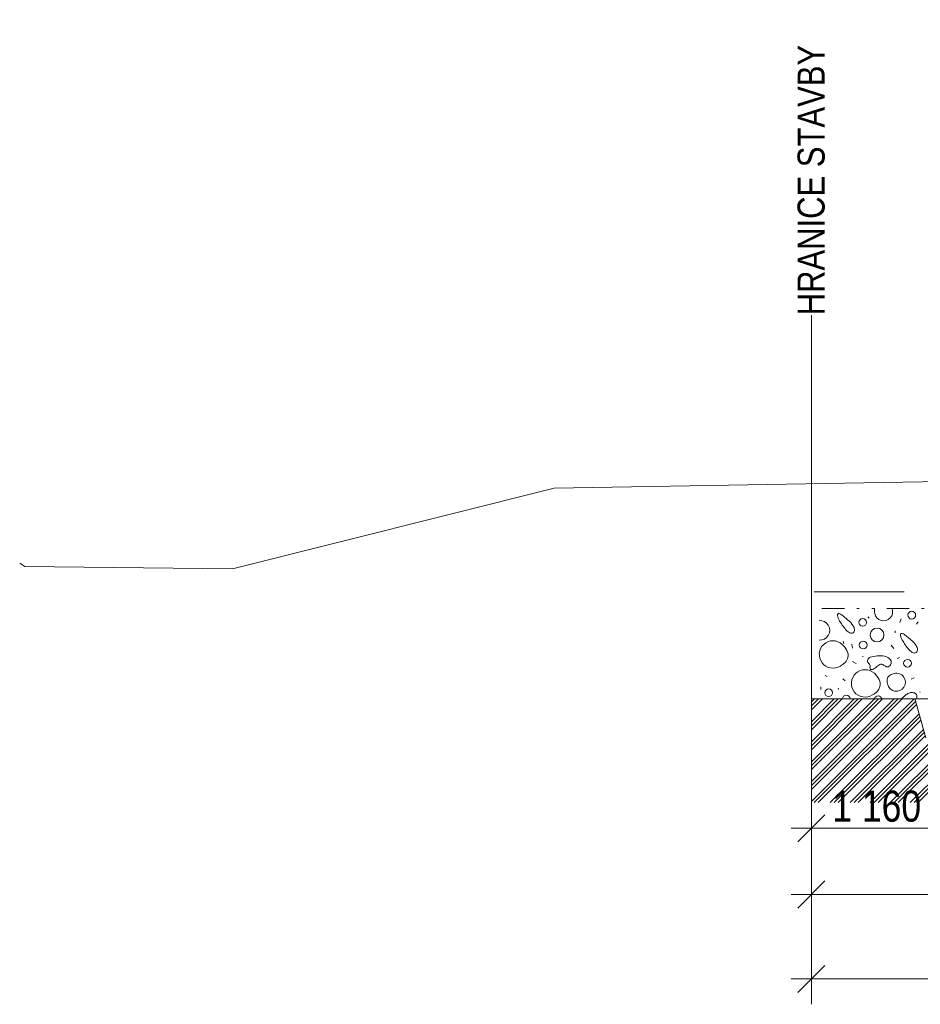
# Model space of a CAD drawing. Header units: millimetres. Extents: x -479461597 to -478645968, y -1101060132 to -1100898045.
# Tile 74 of 145: x -479036265 to -479028280, y -1101059430 to -1101050700. Entities that reach past the tile are written whole.
import ezdxf

# ---------------------------------------------------------------- set-up
doc = ezdxf.new("R2010")
doc.units = ezdxf.units.MM
doc.header["$MEASUREMENT"] = 0
for name, pattern in [('Wipeout_Contour', [1000, 0, -1000]), ('Čerchovaná se dvěma tečkami', [575, 200, -110, 22.5, -110, 22.5, -110]), ('Čárkovaná L', [1300, 800, -500])]:
    doc.linetypes.add(name, pattern=pattern)
for name, color, linetype, lineweight, true_color in [('2D prvky - čary _Pero_č.__15', 7, 'Continuous', 13, 0xc3457e), ('Bourané_2D prvky - vyplně_Pero_č.__40', 7, 'Continuous', 13, 0xc9ca94), ('Bourané_Konstrukce - základy výkop_Pero_č.__109', 7, 'Continuous', 13, 0x6da3d7), ('Kóty - SP_Pero_č.__25', 7, 'Continuous', 13, 0x1a4f6e), ('Kóty - SP_Pero_č.__45', 7, 'Continuous', 13, 0x1a4f6e), ('Kóty - SP_Pero_č.__85', 7, 'Continuous', 13, 0x1a4f6e), ('Situace - terén HTU_Pero_č.__186', 7, 'Continuous', 20, 0x7b0011), ('Situace - terén PT_Pero_č.__190', 7, 'Continuous', 20, 0x6d6f03)]:
    doc.layers.add(name, color=color, linetype=linetype, lineweight=lineweight, true_color=true_color)
doc.layers.add('Anotace - SP_Pero_č.__1', color=7, linetype='Continuous', lineweight=13)
doc.layers.add('Konstrukce - základy podsyp_Pero_č.__96', color=124, linetype='Continuous', lineweight=13)
for name, color, linetype in [('Bourané_2D prvky - vyplně', 7, 'Continuous'), ('Kóty - SP', 7, 'Continuous'), ('Situace - terén PT', 7, 'Continuous')]:
    doc.layers.add(name, color=color, linetype=linetype)
doc.styles.add('GENERATED_STYLE_5', font='txt')
doc.linetypes.add('cara rezu', pattern='A,0,[7,20-026-4_02.1.10- 02 Situace HTU1.Shx,S=6.349206,R=0,X=0,Y=0],-800,0', length=800)
doc.dimstyles.new('GENERATED_STYLE__1', dxfattribs={"dimtxt": 275, "dimasz": 228, "dimexe": 0.18, "dimexo": 400, "dimgap": 0.09, "dimtad": 1, "dimtih": 1, "dimtoh": 1, "dimdec": 0, "dimzin": 0, "dimdsep": 46, "dimtxsty": 'GENERATED_STYLE_5', "dimblk": 'ARROWHEAD_6', "dimblk1": 'ARROWHEAD_6', "dimblk2": 'ARROWHEAD_6', "dimcen": 0.09, "dimclrd": 256, "dimclre": 256, "dimclrt": 256, "dimazin": 0, "dimtfac": 1, "dimtdec": 4, "dimtmove": 0, "dimatfit": 3, "dimfxl": 1, "dimtolj": 1, "dimtzin": 0, "dimarcsym": 0})

# ---------------------------------------------------------------- blocks, each defined once
blk = doc.blocks.new('*X114', base_point=(-479016584.6, -1101055471.5))
at = {"layer": 'Bourané_2D prvky - vyplně_Pero_č.__40', "color": 9, "linetype": 'Continuous', "lineweight": 13, "true_color": 0xc9ca94}
for p, q in [((-479028745.7, -1101055994.2), (-479028733.9, -1101056006)), ((-479028449.7, -1101056013.1), (-479028461.5, -1101056043.9)), ((-479028314.6, -1101056060.5), (-479028300.4, -1101056039.2)), ((-479028504.1, -1101056119.7), (-479028504.1, -1101056136.3)), ((-479028963.6, -1101056209.7), (-479028958.9, -1101056233.4)), ((-479028887.8, -1101056235.8), (-479028880.7, -1101056271.3)), ((-479028516, -1101056276), (-479028539.7, -1101056245.2)), ((-479028881, -1101056389.1), (-479028850.2, -1101056408)), ((-479028793.1, -1101056344.7), (-479028786, -1101056344.7)), ((-479028485.2, -1101056363.7), (-479028463.9, -1101056354.2)), ((-479029124, -1101056513.4), (-479029107.3, -1101056524.1)), ((-479028966, -1101056542.8), (-479028947.1, -1101056561.7)), ((-479028335.6, -1101056533.7), (-479028361.6, -1101056547.9)), ((-479029162.6, -1101056637.5), (-479029162.6, -1101056613.8)), ((-479029008.6, -1101056639.9), (-479029006.3, -1101056628.1)), ((-479028281, -1101056666), (-479028283.4, -1101056658.9))]:
    blk.add_line(p, q, dxfattribs=at)
for centre, radius in [((-479028356, -1101055979.2), 34.3), ((-479028790.9, -1101056043.7), 34.3), ((-479028663.8, -1101056155.2), 61.2), ((-479028786.8, -1101056244), 34.3), ((-479028393.8, -1101056405.7), 34.3), ((-479029092.8, -1101056667.4), 34.3)]:
    blk.add_circle(centre, radius, dxfattribs=at)
for centre, radius, start, end in [((-479028979.1, -1101055981), 35.1, 166.99162, 187.79059), ((-479028934.3, -1101055976.7), 80.1, 186.42962, 206.15703), ((-479029001.2, -1101055976.1), 12.4, 144.58124, 165.79236), ((-479029004.8, -1101055973.7), 8.15, 116.44249, 143.74637), ((-479029004.3, -1101055975.3), 9.77, 91.58784, 115.1953), ((-479029004, -1101055983.4), 17.9, 76.26222, 91.63398), ((-479029011.6, -1101056011.8), 47.3, 60.09228, 75.56108), ((-479029089.2, -1101056147.8), 203.9, 49.77705, 60.23921), ((-479028627.7, -1101055935.3), 60.4, 166.82651, 183.23471), ((-479028548.2, -1101055930.8), 140, 183.20947, 193.73016), ((-479028605.6, -1101055949.6), 79.9, 190.42819, 20.56996), ((-479029169.8, -1101056114.2), 86.5, 265.09167, 94.90833), ((-479028799.9, -1101055910), 230.1, 206.33038, 213.62436), ((-479028603.1, -1101055809.4), 450.4, 210.40568, 222.59648), ((-479029544.8, -1101056713.5), 930.2, 47.97476, 50.84929), ((-479029063.3, -1101056198), 225.2, 33.83427, 51.18662), ((-479028943.2, -1101056116), 79.8, 6.38135, 32.97964), ((-479028861.2, -1101056047.4), 99.3, 222.37116, 243.06329), ((-479028891.9, -1101056108.2), 31.2, 242.60519, 300.24019), ((-479028893.6, -1101056110.7), 30, 305.49207, 6.90343), ((-479028420.5, -1101056156.5), 35.1, 166.99162, 187.79059), ((-479028375.7, -1101056152.3), 80.1, 186.42962, 206.15703), ((-479028442.6, -1101056151.7), 12.4, 144.58124, 165.79236), ((-479028446.2, -1101056149.3), 8.15, 116.44249, 143.74637), ((-479028445.7, -1101056150.8), 9.77, 91.58784, 115.1953), ((-479028445.4, -1101056158.9), 17.9, 76.26222, 91.63398), ((-479028453, -1101056187.3), 47.3, 60.09228, 75.56108), ((-479028530.6, -1101056323.4), 203.9, 49.77705, 60.23921), ((-479029054.6, -1101056328), 121.6, 47.44539, 302.61512), ((-479029108.8, -1101056386), 201, 27.73941, 47.25688), ((-479028241.3, -1101056085.5), 230.1, 206.33038, 213.62436), ((-479028044.4, -1101055985), 450.4, 210.40568, 222.59648), ((-479028986.2, -1101056889), 930.2, 47.97476, 50.84929), ((-479028504.6, -1101056373.5), 225.2, 33.83427, 51.18662), ((-479028384.5, -1101056291.6), 79.8, 6.38135, 32.97964), ((-479029012.7, -1101056335.7), 92.5, 347.76658, 27.85068), ((-479028637.4, -1101056520.3), 181.1, 76.98482, 98.41911), ((-479028302.6, -1101056222.9), 99.3, 222.37116, 243.06329), ((-479028333.3, -1101056283.8), 31.2, 242.60519, 300.24019), ((-479028335, -1101056286.3), 30, 305.49207, 6.90343), ((-479029088.5, -1101056256.8), 200.1, 299.80292, 314.81337), ((-479029015.3, -1101056330.4), 96.3, 314.77786, 344.99612), ((-479028717, -1101056382.8), 31.5, 102.33238, 221.66579), ((-479028806.9, -1101056470.2), 93.8, 36.34422, 45.05059), ((-479028755.4, -1101056432.1), 29.8, 9.2485, 36.04485), ((-479028777.4, -1101056432.6), 51.7, 352.80345, 5.8388), ((-479028608.8, -1101056814.8), 476.8, 96.62587, 103.9434), ((-479028558.2, -1101056550), 157.3, 125.17662, 133.36956), ((-479028625.7, -1101056453.4), 39.5, 96.38752, 125.85484), ((-479028628.3, -1101056445.6), 31.5, 62.29017, 93.16723), ((-479028657.1, -1101056498.6), 91.8, 52.69594, 61.7729), ((-479028539.5, -1101056343.4), 102.9, 232.99345, 240.45597), ((-479028625.8, -1101056459.4), 119.2, 60.58312, 75.82357), ((-479028574.5, -1101056401.6), 35.8, 269.51744, 328.79179), ((-479028600.4, -1101056417), 69.8, 37.64751, 61.59738), ((-479028577.8, -1101056398.2), 40.4, 327.0376, 36.12094), ((-479028770.3, -1101056584.6), 121.6, 47.44539, 302.61512), ((-479028681.5, -1101056445.2), 45.1, 172.11009, 189.08744), ((-479028711.1, -1101056449.7), 15.1, 189.97096, 219.94545), ((-479028714.7, -1101056452.2), 10.8, 222.4728, 257.54629), ((-479028713.4, -1101056444.5), 18.5, 258.52372, 281.52951), ((-479028717.3, -1101056422.9), 40.5, 280.79529, 293.53627), ((-479028756.2, -1101056344.4), 128.1, 295.46694, 314.57351), ((-479028824.5, -1101056642.7), 201, 27.73941, 47.25688), ((-479028572.9, -1101056401.9), 35.6, 240.83218, 267.00649), ((-479028492.9, -1101056573.9), 79.9, 190.42819, 104.62943), ((-479028518.3, -1101056561.2), 57.9, 120.7918, 156.66705), ((-479028475.8, -1101056631.9), 140.5, 105.38214, 120.90768), ((-479028728.4, -1101056592.3), 92.5, 347.76658, 27.85068), ((-479028515, -1101056559.5), 60.4, 159.35742, 183.23471), ((-479028435.6, -1101056555.1), 140, 183.20947, 193.73016), ((-479028936.7, -1101056722.4), 34.3, 1.67684, 178.32316), ((-479028804.3, -1101056513.4), 200.1, 299.80292, 314.81337), ((-479028731.1, -1101056587), 96.3, 314.77786, 344.99612), ((-479028285.1, -1101056852.7), 207.1, 122.84273, 132.36955), ((-479028350.5, -1101056751.3), 86.5, 100.49602, 122.88251), ((-479028355.2, -1101056725.7), 60.4, 68.66458, 100.54861), ((-479028346.4, -1101056703.5), 36.5, 19.35089, 68.79016), ((-479028655, -1101056729.3), 34.3, 13.42393, 166.57607), ((-479028258.2, -1101056898.8), 259.5, 129.90161, 136.85958), ((-479028377.2, -1101056691.2), 68.8, 334.00243, 341.10531), ((-479028346.5, -1101056702.2), 36.2, 341.89835, 17.40087)]:
    blk.add_arc(centre, radius, start, end, dxfattribs=at)
blk = doc.blocks.new('výplň_3_4', base_point=(-479016584.6, -1101055471.5))
at = {"color": 254, "linetype": 'Wipeout_Contour', "lineweight": 0, "ltscale": 8405097351.731508}
blk.add_wipeout([(-479029177.2, -1101056721.4), (-478991622, -1101056721.4), (-478955191.5, -1101056718.9), (-478954585.1, -1101056621.5), (-478954235.1, -1101056271.5), (-478954235.1, -1101055921.5), (-479029177.2, -1101055921.5)], dxfattribs=at).dxf.layer = 'Bourané_2D prvky - vyplně'
at = {"layer": 'Bourané_2D prvky - vyplně_Pero_č.__40', "color": 9, "linetype": 'Continuous', "lineweight": 13, "true_color": 0xc9ca94}
blk.add_blockref('*X114', (-479016584.6, -1101055471.5), dxfattribs=at)
blk = doc.blocks.new('Řez_23_4', base_point=(-479016584.6, -1101055471.5))
at = {"layer": 'Situace - terén PT_Pero_č.__190', "color": 66, "linetype": 'Continuous', "lineweight": 20, "true_color": 0x6d6f03}
blk.add_line((-479036218.6, -1101055548.6), (-479036265.3, -1101055518.6), dxfattribs=at)
at = {"layer": 'Situace - terén PT_Pero_č.__190', "color": 66, "linetype": 'Continuous', "lineweight": 20, "true_color": 0x6d6f03, "flags": 128}
blk.add_lwpolyline([(-478991612.8, -1101053612.6), (-478995603.9, -1101053602.8), (-478998453.8, -1101053646.5), (-479000300.7, -1101053636.2), (-479001848.6, -1101053719.5), (-479009801, -1101053826.7), (-479012441.2, -1101053879.7), (-479013086.2, -1101053889.1), (-479017170.2, -1101054013.9), (-479019860.5, -1101054033.7), (-479023834.2, -1101054071.9), (-479025933.3, -1101054059.4), (-479027748.3, -1101054788.1), (-479031526.8, -1101054854.9), (-479034377.9, -1101055568.5), (-479036218.6, -1101055548.6)], dxfattribs=at)
blk = doc.blocks.new('*D148', base_point=(-479016584.6, -1101055471.5))
at = {"layer": 'Kóty - SP_Pero_č.__45', "color": 146, "linetype": 'Continuous', "lineweight": 13, "true_color": 0x1a4f6e}
for p, q in [((-479029125.5, -1101058336.4), (-479029365.5, -1101058576.4)), ((-478952255.1, -1101058576.4), (-478952015.1, -1101058336.4))]:
    blk.add_line(p, q, dxfattribs=at)
at = {"layer": 'Kóty - SP_Pero_č.__85', "color": 146, "linetype": 'Continuous', "lineweight": 13, "true_color": 0x1a4f6e}
for p, q in [((-478952135.1, -1101058681.4), (-478952135.1, -1101058056.4)), ((-479029245.5, -1101058856.4), (-479029245.5, -1101058231.4)), ((-479029425.5, -1101058456.4), (-479029245.5, -1101058456.4)), ((-479029245.5, -1101058456.4), (-478952135.1, -1101058456.4)), ((-478952135.1, -1101058456.4), (-478951955.1, -1101058456.4))]:
    blk.add_line(p, q, dxfattribs=at)
at = {"layer": 'Kóty - SP_Pero_č.__25', "color": 146, "lineweight": 13, "true_color": 0x1a4f6e, "insert": (-478991174.3, -1101058401.4), "char_height": 275, "attachment_point": 7, "style": 'GENERATED_STYLE_5'}
blk.add_mtext('\\A1;{\\pql;\\fArial Narrow|b0|i0|c238|p34;77\xa0110}', dxfattribs=at)
blk = doc.blocks.new('ARROWHEAD_6')
at = {"color": 0, "linetype": 'Continuous', "lineweight": 0}
for p, q in [((-0.5, -0.5), (0.5, 0.5)), ((0, 0), (-1, 0))]:
    blk.add_line(p, q, dxfattribs=at)
blk = doc.blocks.new('*D149', base_point=(-479016584.6, -1101055471.5))
at = {"layer": 'Kóty - SP_Pero_č.__45', "color": 146, "linetype": 'Continuous', "lineweight": 13, "true_color": 0x1a4f6e}
for p, q in [((-479029125.5, -1101057749), (-479029365.5, -1101057989)), ((-479027965.3, -1101057749), (-479028205.3, -1101057989))]:
    blk.add_line(p, q, dxfattribs=at)
at = {"layer": 'Kóty - SP_Pero_č.__85', "color": 146, "linetype": 'Continuous', "lineweight": 13, "true_color": 0x1a4f6e}
for p, q in [((-479028085.3, -1101058094), (-479028085.3, -1101057469)), ((-479029245.5, -1101058269), (-479029245.5, -1101057644)), ((-479029425.5, -1101057869), (-479029245.5, -1101057869)), ((-479029245.5, -1101057869), (-479028085.3, -1101057869)), ((-479028085.3, -1101057869), (-478991759.8, -1101057869))]:
    blk.add_line(p, q, dxfattribs=at)
at = {"layer": 'Kóty - SP_Pero_č.__25', "color": 146, "lineweight": 13, "true_color": 0x1a4f6e, "insert": (-479029061.4, -1101057814), "char_height": 275, "attachment_point": 7, "style": 'GENERATED_STYLE_5'}
blk.add_mtext('\\A1;{\\pql;\\fArial Narrow|b0|i0|c238|p34;1\xa0160}', dxfattribs=at)
blk = doc.blocks.new('*D158', base_point=(-479016584.6, -1101055471.5))
at = {"layer": 'Kóty - SP_Pero_č.__45', "color": 146, "linetype": 'Continuous', "lineweight": 13, "true_color": 0x1a4f6e}
for p, q in [((-479029125.5, -1101059084.7), (-479029365.5, -1101059324.7)), ((-479016214.6, -1101059324.7), (-479015974.6, -1101059084.7))]:
    blk.add_line(p, q, dxfattribs=at)
at = {"layer": 'Kóty - SP_Pero_č.__85', "color": 146, "linetype": 'Continuous', "lineweight": 13, "true_color": 0x1a4f6e}
for p, q in [((-479029245.5, -1101059429.7), (-479029245.5, -1101058804.7)), ((-479016094.6, -1101059429.7), (-479016094.6, -1101058804.7)), ((-479029425.5, -1101059204.7), (-479029245.5, -1101059204.7)), ((-479029245.5, -1101059204.7), (-479016094.6, -1101059204.7)), ((-479016094.6, -1101059204.7), (-479015914.6, -1101059204.7))]:
    blk.add_line(p, q, dxfattribs=at)
at = {"layer": 'Kóty - SP_Pero_č.__25', "color": 146, "lineweight": 13, "true_color": 0x1a4f6e, "insert": (-479023154, -1101059149.7), "char_height": 275, "attachment_point": 7, "style": 'GENERATED_STYLE_5'}
blk.add_mtext('\\A1;{\\pql;\\fArial Narrow|b0|i0|c238|p34;13 150}', dxfattribs=at)

msp = doc.modelspace()

# ---------------------------------------------------------------- block references
at = {"layer": 'Bourané_2D prvky - vyplně_Pero_č.__40', "color": 9, "linetype": 'Continuous', "lineweight": 13, "true_color": 0xc9ca94}
msp.add_blockref('výplň_3_4', (-479016584.6, -1101055471.5), dxfattribs=at)

# ---------------------------------------------------------------- texts
at = {"layer": 'Anotace - SP_Pero_č.__1', "color": 7, "linetype": 'Continuous', "lineweight": 13, "insert": (-479029247.1, -1101053320.8), "char_height": 240, "attachment_point": 4, "rotation": 90, "style": 'GENERATED_STYLE_5'}
msp.add_mtext('\\A1;{\\pql;\\fArial Narrow|b0|i0|c238|p34;HRANICE STAVBY}', dxfattribs=at)

# ---------------------------------------------------------------- next in the draw order: wipeouts: each hides what was drawn before it
at = {"color": 254, "linetype": 'Wipeout_Contour', "lineweight": 0, "ltscale": 26416046955.85198}
msp.add_wipeout([(-479029245.6, -1101056721.4), (-479028326.9, -1101056724.1), (-479028232.2, -1101057068.5), (-479028085.4, -1101057068.5), (-479027937.9, -1101057068.5), (-479027843.6, -1101056725.6), (-478992001.4, -1101056723.5), (-478991905.9, -1101057071), (-478991608, -1101057071), (-478991512.4, -1101056723.4), (-478955677.4, -1101056721.4), (-478955582.7, -1101057071.5), (-478955424.3, -1101057071.5), (-478955288.5, -1101057071.5), (-478955190.8, -1101056714.9), (-478952675.9, -1101056637.8), (-478952135.1, -1101056621.5), (-478952135.1, -1101055771.5), (-478951119.9, -1101054324.9), (-478943743.3, -1101054992.4), (-478943743.5, -1101057647.8), (-479029245.7, -1101057641.8)], dxfattribs=at).dxf.layer = 'Bourané_2D prvky - vyplně'

# ---------------------------------------------------------------- next in the draw order: hatches: boundary and pattern name
at = {"layer": 'Bourané_2D prvky - vyplně_Pero_č.__40', "linetype": 'Continuous', "lineweight": 13, "true_color": 0xc9ca94}
h = msp.add_hatch(dxfattribs=at)
h.set_pattern_fill('Zemina___původní_0004', color=9, style=0, pattern_type=2)
h.set_pattern_definition([(45, (-479016584.6, -1101055471.49), (-88.38835, 88.38835), []), (45, (-479016602.28, -1101055453.82), (-88.38835, 88.38835), []), (45, (-479016619.95, -1101055436.14), (-88.38835, 88.38835), [])])
h.paths.add_polyline_path([(-479029245.6, -1101056721.4), (-479028326.9, -1101056724.1), (-479028232.2, -1101057068.5), (-479028085.4, -1101057068.5), (-479027937.9, -1101057068.5), (-479027843.6, -1101056725.6), (-478992001.4, -1101056723.5), (-478991905.9, -1101057071), (-478991608, -1101057071), (-478991512.4, -1101056723.4), (-478955677.4, -1101056721.4), (-478955582.7, -1101057071.5), (-478955424.3, -1101057071.5), (-478955288.5, -1101057071.5), (-478955190.8, -1101056714.9), (-478952675.9, -1101056637.8), (-478952135.1, -1101056621.5), (-478952135.1, -1101055771.5), (-478951119.9, -1101054324.9), (-478943743.3, -1101054992.4), (-478943743.5, -1101057647.8), (-479029245.7, -1101057641.8)])

# ---------------------------------------------------------------- next in the draw order: linework, layer by layer
at = {"layer": '2D prvky - čary _Pero_č.__15', "color": 243, "linetype": 'cara rezu', "lineweight": 13, "true_color": 0xc3457e}
msp.add_line((-479029245.8, -1101053320.8), (-479029245.5, -1101058760.3), dxfattribs=at)
at = {"layer": 'Bourané_Konstrukce - základy výkop_Pero_č.__109', "color": 153, "linetype": 'Continuous', "lineweight": 13, "true_color": 0x6da3d7}
for p, q in [((-478955677.4, -1101056721.4), (-479029245.6, -1101056721.4)), ((-479028232.2, -1101057068.5), (-479028328.3, -1101056718.9))]:
    msp.add_line(p, q, dxfattribs=at)
at = {"layer": 'Konstrukce - základy podsyp_Pero_č.__96', "color": 124, "linetype": 'Čerchovaná se dvěma tečkami', "lineweight": 13}
msp.add_line((-479029153.6, -1101055921.5), (-478954203.1, -1101055921.5), dxfattribs=at)
at = {"layer": 'Situace - terén HTU_Pero_č.__186', "color": 246, "linetype": 'Čárkovaná L', "lineweight": 20, "true_color": 0x7b0011}
msp.add_line((-479029222.6, -1101055771.5), (-478952135.1, -1101055771.5), dxfattribs=at)

# ---------------------------------------------------------------- next in the draw order: block references
at = {"layer": 'Situace - terén PT', "lineweight": 0}
msp.add_blockref('Řez_23_4', (-479016584.6, -1101055471.5), dxfattribs=at)

# ---------------------------------------------------------------- next in the draw order: dimensions: what is measured, and where the dimension line sits
at = {"layer": 'Kóty - SP', "color": 146, "linetype": 'Continuous', "lineweight": 13, "true_color": 0x1a4f6e}
for base, p2, picture, middle in [((-478952135.1, -1101058456.4), (-478952135.1, -1101055771.5), '*D148', (-478990597.1, -1101058263.9)), ((-479028085.3, -1101057869), (-479028085.3, -1101057180), '*D149', (-479028589.1, -1101057676.5))]:
    dim = msp.add_linear_dim(base=base, p1=(-479029245.5, -1101058760.3), p2=p2, dimstyle='GENERATED_STYLE__1', dxfattribs=at)
    dim.commit()
    dim.dimension.update_dxf_attribs({"geometry": picture, "text_midpoint": middle, "dimtype": 160})
dim = msp.add_linear_dim(base=(-479016094.6, -1101059204.7), p1=(-479029245.5, -1101057663), p2=(-479016094.6, -1101058411.3), text='13 150', dimstyle='GENERATED_STYLE__1', dxfattribs=at)
dim.commit()
dim.dimension.update_dxf_attribs({"geometry": '*D158', "text_midpoint": (-479022576.9, -1101059012.2), "dimtype": 160})

doc.saveas('drawing.dxf')
